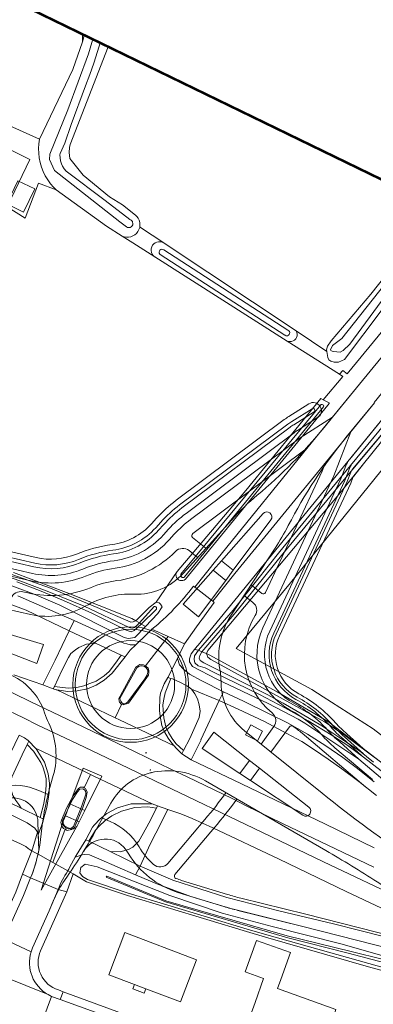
# Model space of a CAD drawing. Header units: metres. Extents: x 1805.4 to 1831.8, y 4163.9 to 4182.5.
# Tile 19 of 26: x 1822.755 to 1823.458, y 4170.731 to 4172.691. Entities that reach past the tile are written whole.
import ezdxf

# ---------------------------------------------------------------- set-up
doc = ezdxf.new("R2010")
doc.units = ezdxf.units.M
for name, color, linetype, lineweight in [('B-XX-GR-BEPLANTING_CULTUUR_BOSPLANTSOEN-GV', 253, 'Continuous', 0), ('B-XX-GR-GRAS-GV', 253, 'Continuous', 0), ('B-XX-OG-BEBOUWING-GV', 253, 'Continuous', 0), ('B-XX-OG-BEBOUWING_OVERBOUWING-GV', 253, 'Continuous', 0), ('B-XX-OG-TERREIN_CULTUURSCHEIDING-GV', 253, 'Continuous', 0), ('B-XX-OG-TERREIN_ERF-GV', 253, 'Continuous', 0), ('B-XX-OG-WATER-GV', 253, 'Continuous', 0), ('B-XX-OG-WATER_SLOOT-GV', 253, 'Continuous', 0), ('B-XX-VH-VERHARDING_ASFALT-GV', 253, 'Continuous', 0), ('B-XX-VH-VERHARDING_BEDRIJFSVLOERPLAAT-GV', 253, 'Continuous', 0), ('B-XX-VH-VERHARDING_BETONSTRAATSTEEN-GV', 253, 'Continuous', 0), ('B-XX-VH-VERHARDING_STRAATBAKSTEEN-GV', 253, 'Continuous', 0), ('B-XX-VH-VERHARDING_TEGEL-GV', 253, 'Continuous', 0), ('N-WE-GW-BERM-G', 7, 'Continuous', 5), ('N-WE-GW-WATERGANG_BODEM-G', 7, 'Continuous', 5), ('N-WE-GW-WATERGANG_INSTEEK_RECHTS-G', 7, 'Continuous', 5), ('N-WE-VH-KANTVERHARDING_FIETSPAD-G', 7, 'Continuous', 5), ('N-WE-VH-KANTVERHARDING_GOW-G', 7, 'Continuous', 5), ('X-XX-AL-TEKENBLAD-S', 7, 'Continuous', 25)]:
    doc.layers.add(name, color=color, linetype=linetype, lineweight=lineweight)

msp = doc.modelspace()

# ---------------------------------------------------------------- linework, layer by layer
at = {"layer": 'B-XX-GR-BEPLANTING_CULTUUR_BOSPLANTSOEN-GV', "flags": 128}
for points in [[(1822.8799, 4172.6615), (1822.8797, 4172.6467), (1822.8813, 4172.6512), (1822.8833, 4172.6599)], [(1823.4753, 4172.114), (1823.4008, 4172.0143), (1823.389, 4172.0094), (1823.3799, 4172.0089), (1823.3733, 4172.0114), (1823.3697, 4172.0138), (1823.3677, 4172.0183), (1823.3657, 4172.0305), (1823.3045, 4172.0713), (1823.3059, 4172.0682), (1823.3065, 4172.0649), (1823.3063, 4172.0616), (1823.3054, 4172.0584), (1823.3037, 4172.0555), (1823.3014, 4172.0531), (1823.2985, 4172.0513), (1823.2954, 4172.0502), (1823.292, 4172.0499), (1823.2887, 4172.0505), (1823.2867, 4172.0512), (1823.3908, 4171.985), (1823.3973, 4171.9928), (1823.4059, 4171.9859), (1823.6525, 4172.286)], [(1823.5268, 4171.9164), (1823.3863, 4171.7418), (1823.1291, 4171.4355), (1823.1264, 4171.4292), (1823.1315, 4171.4266), (1823.2667, 4171.3534), (1823.3691, 4171.2934), (1823.5561, 4171.1496)], [(1823.5246, 4171.228), (1823.4578, 4171.2792), (1823.3583, 4171.3433), (1823.3356, 4171.3579), (1823.1914, 4171.4358), (1823.1851, 4171.4392), (1823.2932, 4171.5697), (1823.3889, 4171.6883), (1823.5681, 4171.9105)]]:
    msp.add_lwpolyline(points, dxfattribs=at)
at = {"layer": 'B-XX-GR-GRAS-GV', "flags": 128}
for points in [[(1821.2181, 4173.4692), (1821.2098, 4173.4386), (1821.212, 4173.4196), (1821.2173, 4173.416), (1821.2214, 4173.4133), (1821.3914, 4173.2992), (1821.4284, 4173.2582), (1821.6705, 4173.0769), (1821.947, 4172.8864), (1822.4744, 4172.5969), (1822.728, 4172.4827), (1822.7944, 4172.4528), (1822.8605, 4172.5914), (1822.8797, 4172.6467), (1822.8799, 4172.6615)], [(1822.9308, 4172.6367), (1822.9308, 4172.6367), (1822.8549, 4172.4421), (1822.8538, 4172.4362), (1822.8531, 4172.4263), (1822.8547, 4172.4146), (1822.8811, 4172.3814), (1822.9337, 4172.3379), (1822.9589, 4172.3221), (1822.9854, 4172.3015), (1822.9879, 4172.2991), (1822.9905, 4172.2955), (1822.9924, 4172.2915), (1822.9936, 4172.2872), (1822.994, 4172.2827), (1822.9936, 4172.2783), (1822.9951, 4172.2773), (1823.0415, 4172.2464), (1823.0423, 4172.2459), (1823.3045, 4172.0713), (1823.3657, 4172.0305), (1823.3652, 4172.0338), (1823.3667, 4172.0409), (1823.374, 4172.0516), (1823.4528, 4172.1443), (1823.5668, 4172.2882)], [(1822.7427, 4171.5908), (1822.8476, 4171.5507), (1822.9776, 4171.4993), (1822.9856, 4171.4946), (1823.012, 4171.5212), (1823.0264, 4171.5314), (1823.0676, 4171.5923), (1823.2048, 4171.7538), (1823.3535, 4171.9369), (1823.3581, 4171.9343), (1823.3975, 4171.9807), (1823.3908, 4171.985), (1823.2867, 4172.0512), (1823.0237, 4172.2185), (1822.9799, 4172.2464), (1822.9583, 4172.2601), (1822.9272, 4172.2799), (1822.8273, 4172.3519), (1822.7925, 4172.3656), (1822.7656, 4172.2957), (1822.7301, 4172.318), (1822.7752, 4172.4126), (1822.7104, 4172.4444)]]:
    msp.add_lwpolyline(points, dxfattribs=at)
at = {"layer": 'B-XX-OG-BEBOUWING-GV', "flags": 128}
for points in [[(1823.1064, 4170.8199), (1822.9641, 4170.8739), (1822.9323, 4170.7901), (1822.9829, 4170.7709), (1823.0055, 4170.7623), (1823.0746, 4170.7361)], [(1823.2677, 4170.7629), (1823.274, 4170.7803), (1823.2934, 4170.8342), (1823.2258, 4170.8585), (1823.2031, 4170.7956), (1823.2395, 4170.7825), (1823.2229, 4170.7347), (1823.206, 4170.6877), (1823.3526, 4170.6351), (1823.3695, 4170.6821), (1823.3836, 4170.7212)]]:
    msp.add_lwpolyline(points, close=True, dxfattribs=at)
at = {"layer": 'B-XX-OG-BEBOUWING_OVERBOUWING-GV', "flags": 128}
for points in [[(1822.7289, 4172.3241), (1822.7625, 4172.3078), (1822.7849, 4172.3538), (1822.7514, 4172.3702)], [(1823.0055, 4170.7623), (1822.9829, 4170.7709), (1822.9796, 4170.7623), (1823.0022, 4170.7537)]]:
    msp.add_lwpolyline(points, close=True, dxfattribs=at)
at = {"layer": 'B-XX-OG-TERREIN_CULTUURSCHEIDING-GV', "flags": 128}
for points in [[(1822.7956, 4172.4062), (1822.7938, 4172.4154), (1822.7928, 4172.4247), (1822.7925, 4172.4341), (1822.7931, 4172.4435), (1822.7944, 4172.4528), (1822.728, 4172.4827), (1822.7104, 4172.4444), (1822.7752, 4172.4126), (1822.7301, 4172.318), (1822.7656, 4172.2957), (1822.7925, 4172.3656), (1822.8273, 4172.3519), (1822.8221, 4172.3571), (1822.816, 4172.3642), (1822.8105, 4172.3719), (1822.8057, 4172.3799), (1822.8016, 4172.3884), (1822.7982, 4172.3972)], [(1822.9951, 4172.2773), (1822.9936, 4172.2783), (1822.9934, 4172.2771), (1822.992, 4172.2728), (1822.9899, 4172.2689), (1822.9871, 4172.2654), (1822.9837, 4172.2625), (1822.9799, 4172.2602), (1822.9757, 4172.2586), (1822.9713, 4172.2578), (1822.9669, 4172.2578), (1822.9625, 4172.2586), (1822.9583, 4172.2601), (1822.9799, 4172.2464), (1823.0237, 4172.2185), (1823.0231, 4172.2189), (1823.0204, 4172.2213), (1823.0183, 4172.2243), (1823.0169, 4172.2276), (1823.0163, 4172.2312), (1823.0164, 4172.2348), (1823.0173, 4172.2383), (1823.019, 4172.2416), (1823.0213, 4172.2443), (1823.0242, 4172.2465), (1823.0275, 4172.248), (1823.0311, 4172.2488), (1823.0347, 4172.2488), (1823.0382, 4172.2479), (1823.0415, 4172.2464)], [(1824.114, 4171.6981), (1824.1055, 4171.7011), (1824.1009, 4171.7024), (1824.0378, 4171.7228), (1824.04, 4171.7297), (1824.0505, 4171.7628), (1824.0419, 4171.7654), (1823.5681, 4171.9105), (1823.3889, 4171.6883), (1823.2932, 4171.5697), (1823.1851, 4171.4392), (1823.1914, 4171.4358), (1823.3356, 4171.3579), (1823.3583, 4171.3433), (1823.4578, 4171.2792), (1823.5246, 4171.228), (1823.6578, 4171.1212), (1823.7307, 4171.0675), (1823.7316, 4171.0669), (1823.7385, 4171.0629), (1823.7995, 4171.0268), (1823.8945, 4170.9772), (1823.8958, 4170.9812), (1823.9583, 4171.1866)]]:
    msp.add_lwpolyline(points, close=True, dxfattribs=at)
at = {"layer": 'B-XX-OG-TERREIN_ERF-GV', "flags": 128}
for points in [[(1822.705, 4170.8645), (1822.7266, 4170.909), (1822.7471, 4170.9546), (1822.7603, 4170.9901), (1822.779, 4171.0369), (1822.7757, 4171.0388), (1822.7718, 4171.041), (1822.7668, 4171.0453), (1822.7565, 4171.0503), (1822.713, 4171.07), (1822.5425, 4171.1503), (1822.4907, 4171.1768), (1822.4417, 4171.2034), (1822.3866, 4171.2426), (1822.3267, 4171.2932), (1822.23, 4171.3711), (1822.188, 4171.4042), (1822.1239, 4171.4548), (1821.9816, 4171.5264), (1821.8971, 4171.5688), (1821.8935, 4171.5705), (1821.5751, 4171.7236), (1821.2396, 4171.8785)], [(1823.5103, 4170.7891), (1823.4485, 4170.806), (1823.2437, 4170.8648), (1823.2056, 4170.8763), (1822.9692, 4170.9476), (1822.8876, 4170.9751), (1822.8609, 4170.9907), (1822.8486, 4170.9554), (1822.7962, 4170.8378)], [(1822.8317, 4170.7598), (1822.8411, 4170.7562), (1822.995, 4170.6997), (1823.1476, 4170.645), (1823.1987, 4170.6266), (1823.2672, 4170.6021), (1823.3938, 4170.5554), (1823.6487, 4170.4615), (1823.6783, 4170.4506), (1823.7106, 4170.4391), (1824.0423, 4170.3214), (1824.1541, 4170.2801)]]:
    msp.add_lwpolyline(points, dxfattribs=at)
for points in [[(1822.9323, 4170.7901), (1822.9641, 4170.8739), (1823.1064, 4170.8199), (1823.0746, 4170.7361), (1823.0055, 4170.7623), (1822.9829, 4170.7709)], [(1823.2031, 4170.7956), (1823.2258, 4170.8585), (1823.2934, 4170.8342), (1823.274, 4170.7803), (1823.2677, 4170.7629), (1823.3836, 4170.7212), (1823.3695, 4170.6821), (1823.3526, 4170.6351), (1823.206, 4170.6877), (1823.2229, 4170.7347), (1823.2395, 4170.7825)]]:
    msp.add_lwpolyline(points, close=True, dxfattribs=at)
msp.add_lwpolyline([(1822.7962, 4170.8378, 0.444583), (1822.8317, 4170.7598)], format="xyb", dxfattribs=at)
at = {"layer": 'B-XX-OG-WATER-GV', "flags": 128}
for points in [[(1822.9001, 4172.6517), (1822.8983, 4172.645), (1822.8915, 4172.6225), (1822.8507, 4172.511), (1822.8149, 4172.4228), (1822.814, 4172.4124), (1822.8238, 4172.3905), (1822.9539, 4172.2885), (1822.9669, 4172.2784), (1822.9692, 4172.2773), (1822.9717, 4172.2769), (1822.9742, 4172.2774), (1822.9765, 4172.2785), (1822.9783, 4172.2804), (1822.9795, 4172.2827), (1822.9798, 4172.2852), (1822.9794, 4172.2877), (1822.9788, 4172.2892), (1822.9781, 4172.2902), (1822.9762, 4172.2919), (1822.9739, 4172.293), (1822.9245, 4172.3308), (1822.847, 4172.3893), (1822.8432, 4172.3938), (1822.8401, 4172.3988), (1822.8377, 4172.4041), (1822.8359, 4172.4097), (1822.835, 4172.4156), (1822.8348, 4172.4215), (1822.8351, 4172.4245), (1822.8444, 4172.4448), (1822.8573, 4172.4818), (1822.8855, 4172.5591), (1822.8943, 4172.5816), (1822.9024, 4172.6043), (1822.9097, 4172.6273), (1822.9146, 4172.6446)], [(1823.5995, 4172.3117), (1823.5058, 4172.1959), (1823.3957, 4172.0561), (1823.377, 4172.0422), (1823.3727, 4172.0338), (1823.3732, 4172.0323), (1823.3759, 4172.0308), (1823.3787, 4172.0303), (1823.3918, 4172.0292), (1823.3981, 4172.032), (1823.4114, 4172.0449), (1823.4829, 4172.1423), (1823.4986, 4172.1636), (1823.5523, 4172.2283), (1823.6152, 4172.3041)]]:
    msp.add_lwpolyline(points, dxfattribs=at)
for points in [[(1823.0416, 4172.2325), (1823.0397, 4172.2335), (1823.0376, 4172.2338), (1823.0355, 4172.2334), (1823.0337, 4172.2321), (1823.0325, 4172.2304), (1823.032, 4172.2283), (1823.0323, 4172.2261), (1823.0333, 4172.2242), (1823.0341, 4172.2234), (1823.2823, 4172.0631), (1823.283, 4172.0626), (1823.285, 4172.0617), (1823.2871, 4172.0617), (1823.2891, 4172.0625), (1823.2907, 4172.0639), (1823.2916, 4172.0658), (1823.2918, 4172.0679), (1823.2912, 4172.07), (1823.2899, 4172.0717), (1823.2881, 4172.0728)], [(1823.2362, 4171.7703), (1823.3591, 4171.9199), (1823.3594, 4171.9215), (1823.359, 4171.9232), (1823.3579, 4171.9244), (1823.3563, 4171.925), (1823.3546, 4171.9248), (1823.3533, 4171.924), (1823.0755, 4171.5871), (1823.075, 4171.5852), (1823.0753, 4171.5833), (1823.0763, 4171.5818), (1823.0779, 4171.5807), (1823.0798, 4171.5804), (1823.0816, 4171.5809), (1823.0828, 4171.5818)], [(1823.3964, 4171.7719), (1823.5203, 4171.9189), (1823.5214, 4171.9206), (1823.5217, 4171.9226), (1823.5211, 4171.9245), (1823.5199, 4171.926), (1823.5181, 4171.9269), (1823.5162, 4171.927), (1823.5143, 4171.9264), (1823.5129, 4171.925), (1823.3907, 4171.7767), (1823.2724, 4171.6325), (1823.1791, 4171.5159), (1823.1361, 4171.4658), (1823.1101, 4171.4358), (1823.1173, 4171.4329), (1823.1812, 4171.5078), (1823.1849, 4171.5113), (1823.2782, 4171.6278)], [(1823.0266, 4171.5175), (1823.0271, 4171.5191), (1823.0267, 4171.5208), (1823.0257, 4171.5221), (1823.0241, 4171.5228), (1823.0221, 4171.5226), (1822.9928, 4171.4902), (1822.9965, 4171.488)]]:
    msp.add_lwpolyline(points, close=True, dxfattribs=at)
at = {"layer": 'B-XX-OG-WATER_SLOOT-GV', "flags": 128}
for points in [[(1822.8833, 4172.6599), (1822.8813, 4172.6512), (1822.8797, 4172.6467), (1822.8605, 4172.5914), (1822.7944, 4172.4528), (1822.7931, 4172.4435), (1822.7925, 4172.4341), (1822.7928, 4172.4247), (1822.7938, 4172.4154), (1822.7956, 4172.4062), (1822.7982, 4172.3972), (1822.8016, 4172.3884), (1822.8057, 4172.3799), (1822.8105, 4172.3719), (1822.816, 4172.3642), (1822.8221, 4172.3571), (1822.8273, 4172.3519), (1822.9272, 4172.2799), (1822.9583, 4172.2601), (1822.9625, 4172.2586), (1822.9669, 4172.2578), (1822.9713, 4172.2578), (1822.9757, 4172.2586), (1822.9799, 4172.2602), (1822.9837, 4172.2625), (1822.9871, 4172.2654), (1822.9899, 4172.2689), (1822.992, 4172.2728), (1822.9934, 4172.2771), (1822.9936, 4172.2783), (1822.994, 4172.2827), (1822.9936, 4172.2872), (1822.9924, 4172.2915), (1822.9905, 4172.2955), (1822.9879, 4172.2991), (1822.9854, 4172.3015), (1822.9589, 4172.3221), (1822.9337, 4172.3379), (1822.8811, 4172.3814), (1822.8547, 4172.4146), (1822.8531, 4172.4263), (1822.8538, 4172.4362), (1822.8549, 4172.4421), (1822.9308, 4172.6367), (1822.9308, 4172.6367)], [(1822.9146, 4172.6446), (1822.9097, 4172.6273), (1822.9024, 4172.6043), (1822.8943, 4172.5816), (1822.8855, 4172.5591), (1822.8573, 4172.4818), (1822.8444, 4172.4448), (1822.8351, 4172.4245), (1822.8348, 4172.4215), (1822.835, 4172.4156), (1822.8359, 4172.4097), (1822.8377, 4172.4041), (1822.8401, 4172.3988), (1822.8432, 4172.3938), (1822.847, 4172.3893), (1822.9245, 4172.3308), (1822.9739, 4172.293), (1822.9762, 4172.2919), (1822.9781, 4172.2902), (1822.9788, 4172.2892), (1822.9794, 4172.2877), (1822.9798, 4172.2852), (1822.9795, 4172.2827), (1822.9783, 4172.2804), (1822.9765, 4172.2785), (1822.9742, 4172.2774), (1822.9717, 4172.2769), (1822.9692, 4172.2773), (1822.9669, 4172.2784), (1822.9539, 4172.2885), (1822.8238, 4172.3905), (1822.814, 4172.4124), (1822.8149, 4172.4228), (1822.8507, 4172.511), (1822.8915, 4172.6225), (1822.8983, 4172.645), (1822.9001, 4172.6517)], [(1823.5908, 4172.316), (1823.5668, 4172.2882), (1823.4528, 4172.1443), (1823.374, 4172.0516), (1823.3667, 4172.0409), (1823.3652, 4172.0338), (1823.3657, 4172.0305), (1823.3677, 4172.0183), (1823.3697, 4172.0138), (1823.3733, 4172.0114), (1823.3799, 4172.0089), (1823.389, 4172.0094), (1823.4008, 4172.0143), (1823.4753, 4172.114), (1823.6301, 4172.2968)], [(1823.6152, 4172.3041), (1823.5523, 4172.2283), (1823.4986, 4172.1636), (1823.4829, 4172.1423), (1823.4114, 4172.0449), (1823.3981, 4172.032), (1823.3918, 4172.0292), (1823.3787, 4172.0303), (1823.3759, 4172.0308), (1823.3732, 4172.0323), (1823.3727, 4172.0338), (1823.377, 4172.0422), (1823.3957, 4172.0561), (1823.5058, 4172.1959), (1823.5995, 4172.3117)], [(1823.5094, 4171.9369), (1823.1096, 4171.4462), (1823.108, 4171.4442), (1823.1023, 4171.4372), (1823.1101, 4171.4358), (1823.1361, 4171.4658), (1823.1791, 4171.5159), (1823.2724, 4171.6325), (1823.3907, 4171.7767), (1823.5129, 4171.925)], [(1823.5203, 4171.9189), (1823.3964, 4171.7719), (1823.2782, 4171.6278), (1823.1849, 4171.5113), (1823.1812, 4171.5078), (1823.1173, 4171.4329), (1823.1264, 4171.4292), (1823.1291, 4171.4355), (1823.3863, 4171.7418), (1823.5268, 4171.9164)], [(1822.7171, 4171.5872), (1822.7552, 4171.574), (1822.8097, 4171.5537), (1822.8831, 4171.5234), (1822.9727, 4171.4809), (1822.9794, 4171.4795), (1822.9833, 4171.4813), (1822.9884, 4171.486), (1822.9928, 4171.4902), (1822.9856, 4171.4946), (1822.9853, 4171.4943), (1822.9802, 4171.4922), (1822.9755, 4171.4919), (1822.9091, 4171.521), (1822.8159, 4171.5595), (1822.7088, 4171.5972)], [(1822.705, 4171.5763), (1822.7837, 4171.5475), (1822.8343, 4171.5257), (1822.9628, 4171.4611), (1822.9703, 4171.4591), (1822.9838, 4171.461), (1823.0048, 4171.4831), (1822.9965, 4171.488), (1822.9824, 4171.4748), (1822.9762, 4171.4724), (1822.9666, 4171.4757), (1822.8984, 4171.5096), (1822.8419, 4171.5349), (1822.7972, 4171.5534), (1822.7493, 4171.5719)], [(1822.7493, 4171.5719), (1822.7972, 4171.5534), (1822.8419, 4171.5349), (1822.8984, 4171.5096), (1822.9666, 4171.4757), (1822.9762, 4171.4724), (1822.9824, 4171.4748), (1822.9965, 4171.488), (1822.9928, 4171.4902), (1822.9884, 4171.486), (1822.9833, 4171.4813), (1822.9794, 4171.4795), (1822.9727, 4171.4809), (1822.8831, 4171.5234), (1822.8097, 4171.5537), (1822.7552, 4171.574), (1822.7171, 4171.5872)], [(1823.4737, 4171.1956), (1823.4387, 4171.2232), (1823.405, 4171.2475), (1823.3741, 4171.2673), (1823.3286, 4171.2956), (1823.2821, 4171.3214), (1823.2316, 4171.3479), (1823.1402, 4171.3921), (1823.1236, 4171.4007), (1823.1094, 4171.4047), (1823.1033, 4171.4106), (1823.1016, 4171.4176), (1823.1025, 4171.4244), (1823.1101, 4171.4358), (1823.1023, 4171.4372), (1823.0957, 4171.4285), (1823.0924, 4171.4185), (1823.0922, 4171.4127), (1823.0982, 4171.4035), (1823.1468, 4171.3786), (1823.2489, 4171.3301), (1823.3087, 4171.2986), (1823.3215, 4171.2908), (1823.4291, 4171.219), (1823.6007, 4171.0738)], [(1823.4584, 4171.2134), (1823.4302, 4171.2357), (1823.3936, 4171.2605), (1823.3534, 4171.2865), (1823.3164, 4171.3087), (1823.2786, 4171.3305), (1823.2468, 4171.3479), (1823.1209, 4171.4111), (1823.1137, 4171.4154), (1823.1115, 4171.4199), (1823.1128, 4171.4255), (1823.1173, 4171.4329), (1823.1101, 4171.4358), (1823.1025, 4171.4244), (1823.1016, 4171.4176), (1823.1033, 4171.4106), (1823.1094, 4171.4047), (1823.1236, 4171.4007), (1823.1402, 4171.3921), (1823.2316, 4171.3479), (1823.2821, 4171.3214), (1823.3286, 4171.2956), (1823.3741, 4171.2673), (1823.405, 4171.2475), (1823.4387, 4171.2232), (1823.4737, 4171.1956)], [(1823.4747, 4171.2116), (1823.3997, 4171.2673), (1823.3611, 4171.2936), (1823.135, 4171.4176), (1823.1287, 4171.4218), (1823.1264, 4171.4292), (1823.1173, 4171.4329), (1823.1128, 4171.4255), (1823.1115, 4171.4199), (1823.1137, 4171.4154), (1823.1209, 4171.4111), (1823.2468, 4171.3479), (1823.2786, 4171.3305), (1823.3164, 4171.3087), (1823.3534, 4171.2865), (1823.3936, 4171.2605), (1823.4302, 4171.2357), (1823.4584, 4171.2134)], [(1823.565, 4170.8024), (1823.3959, 4170.8507), (1823.2567, 4170.8859), (1823.1575, 4170.9125), (1823.0533, 4170.948), (1822.9089, 4171.0045), (1822.8851, 4171.0103), (1822.8762, 4171.0034), (1822.8741, 4170.9928), (1822.8796, 4170.9856), (1822.8897, 4170.9797), (1822.9708, 4170.9523), (1823.207, 4170.8811), (1823.2463, 4170.8693), (1823.508, 4170.7959)], [(1823.4809, 4170.8141), (1823.4079, 4170.833), (1823.2881, 4170.8638), (1823.0447, 4170.9354), (1822.927, 4170.9845), (1822.9278, 4170.9863), (1823.0454, 4170.9373), (1823.2868, 4170.8672), (1823.414, 4170.8365), (1823.4783, 4170.8203)], [(1823.4783, 4170.8203), (1823.414, 4170.8365), (1823.2868, 4170.8672), (1823.0454, 4170.9373), (1822.9278, 4170.9863), (1822.927, 4170.9845), (1823.0447, 4170.9354), (1823.2881, 4170.8638), (1823.4079, 4170.833), (1823.4809, 4170.8141)]]:
    msp.add_lwpolyline(points, dxfattribs=at)
for points in [[(1823.0423, 4172.2459), (1823.0415, 4172.2464), (1823.0382, 4172.2479), (1823.0347, 4172.2488), (1823.0311, 4172.2488), (1823.0275, 4172.248), (1823.0242, 4172.2465), (1823.0213, 4172.2443), (1823.019, 4172.2416), (1823.0173, 4172.2383), (1823.0164, 4172.2348), (1823.0163, 4172.2312), (1823.0169, 4172.2276), (1823.0183, 4172.2243), (1823.0204, 4172.2213), (1823.0231, 4172.2189), (1823.0237, 4172.2185), (1823.2867, 4172.0512), (1823.2887, 4172.0505), (1823.292, 4172.0499), (1823.2954, 4172.0502), (1823.2985, 4172.0513), (1823.3014, 4172.0531), (1823.3037, 4172.0555), (1823.3054, 4172.0584), (1823.3063, 4172.0616), (1823.3065, 4172.0649), (1823.3059, 4172.0682), (1823.3045, 4172.0713)], [(1823.032, 4172.2283), (1823.0325, 4172.2304), (1823.0337, 4172.2321), (1823.0355, 4172.2334), (1823.0376, 4172.2338), (1823.0397, 4172.2335), (1823.0416, 4172.2325), (1823.2881, 4172.0728), (1823.2899, 4172.0717), (1823.2912, 4172.07), (1823.2918, 4172.0679), (1823.2916, 4172.0658), (1823.2907, 4172.0639), (1823.2891, 4172.0625), (1823.2871, 4172.0617), (1823.285, 4172.0617), (1823.283, 4172.0626), (1823.2823, 4172.0631), (1823.0341, 4172.2234), (1823.0333, 4172.2242), (1823.0323, 4172.2261)], [(1823.3699, 4171.927), (1823.3699, 4171.9279), (1823.3581, 4171.9343), (1823.3535, 4171.9369), (1823.2048, 4171.7538), (1823.0676, 4171.5923), (1823.0662, 4171.5894), (1823.0655, 4171.5865), (1823.0657, 4171.5835), (1823.0667, 4171.5806), (1823.0684, 4171.5781), (1823.0706, 4171.5761), (1823.0734, 4171.5748), (1823.0763, 4171.5743), (1823.0793, 4171.5745), (1823.0818, 4171.5754), (1823.0843, 4171.577), (1823.3677, 4171.9237)], [(1823.359, 4171.9232), (1823.3594, 4171.9215), (1823.3591, 4171.9199), (1823.2362, 4171.7703), (1823.0828, 4171.5818), (1823.0816, 4171.5809), (1823.0798, 4171.5804), (1823.0779, 4171.5807), (1823.0763, 4171.5818), (1823.0753, 4171.5833), (1823.075, 4171.5852), (1823.0755, 4171.5871), (1823.3533, 4171.924), (1823.3546, 4171.9248), (1823.3563, 4171.925), (1823.3579, 4171.9244)], [(1823.0221, 4171.5226), (1823.0241, 4171.5228), (1823.0257, 4171.5221), (1823.0267, 4171.5208), (1823.0271, 4171.5191), (1823.0266, 4171.5175), (1822.9965, 4171.488), (1823.0048, 4171.4831), (1823.0297, 4171.5091), (1823.038, 4171.5221), (1823.0351, 4171.5272), (1823.0322, 4171.53), (1823.0264, 4171.5314), (1823.012, 4171.5212), (1822.9856, 4171.4946), (1822.9928, 4171.4902)]]:
    msp.add_lwpolyline(points, close=True, dxfattribs=at)
at = {"layer": 'B-XX-VH-VERHARDING_ASFALT-GV', "flags": 128}
for points in [[(1823.6819, 4172.2717), (1823.4306, 4171.9651), (1823.3373, 4171.8513), (1823.1465, 4171.6167), (1823.1033, 4171.5615), (1823.1391, 4171.5333), (1823.1824, 4171.5883), (1823.4603, 4171.9282), (1823.4597, 4171.929), (1823.5672, 4172.061), (1823.5682, 4172.0601), (1823.7247, 4172.2508)], [(1823.1416, 4171.5306), (1823.1391, 4171.5333), (1823.1033, 4171.5615), (1823.1002, 4171.5634)], [(1822.7339, 4171.5281), (1822.7674, 4171.5154), (1822.8532, 4171.4743), (1822.8631, 4171.4949), (1822.8375, 4171.5064), (1822.7512, 4171.5441)], [(1823.0178, 4171.4775), (1823.0503, 4171.463), (1823.0827, 4171.4485), (1823.1064, 4171.4821), (1823.1416, 4171.5306)], [(1823.4596, 4171.0426), (1823.3629, 4171.0895), (1823.1959, 4171.17), (1823.0956, 4171.2179), (1823.0773, 4171.23), (1823.0657, 4171.2408), (1823.0617, 4171.2454), (1822.9534, 4171.2974), (1822.9446, 4171.3016), (1822.8289, 4171.3569), (1822.827, 4171.3571), (1822.8215, 4171.3591), (1822.8005, 4171.3668), (1822.7433, 4171.387)], [(1823.4591, 4171.0042), (1823.2771, 4171.0909), (1823.2049, 4171.1259), (1823.1773, 4171.141), (1823.0878, 4171.1841), (1823.0566, 4171.1988), (1822.9829, 4171.2345), (1822.9184, 4171.2653), (1822.8647, 4171.2912), (1822.8062, 4171.3191), (1822.7772, 4171.3333), (1822.7098, 4171.3654)], [(1822.7098, 4171.3654), (1822.7772, 4171.3333), (1822.8062, 4171.3191), (1822.8647, 4171.2912), (1822.9184, 4171.2653), (1822.9829, 4171.2345), (1823.0566, 4171.1988), (1823.0878, 4171.1841), (1823.1773, 4171.141), (1823.2049, 4171.1259), (1823.2771, 4171.0909), (1823.4591, 4171.0042)], [(1822.6727, 4171.3441), (1822.7621, 4171.3015), (1822.791, 4171.287), (1822.856, 4171.2563), (1822.9713, 4171.2011), (1823.0412, 4171.1675), (1823.0732, 4171.1518), (1823.1865, 4171.098), (1823.3589, 4171.0147), (1823.5239, 4170.9362)], [(1823.5239, 4170.9362), (1823.3589, 4171.0147), (1823.1865, 4171.098), (1823.0732, 4171.1518), (1823.0412, 4171.1675), (1822.9713, 4171.2011), (1822.856, 4171.2563), (1822.791, 4171.287), (1822.7621, 4171.3015), (1822.6727, 4171.3441)], [(1823.4598, 4171.1738), (1823.424, 4171.2028), (1823.3972, 4171.2226), (1823.3638, 4171.2454), (1823.3268, 4171.2685), (1823.2874, 4171.2917), (1823.252, 4171.3089), (1823.1998, 4171.3342), (1823.1603, 4171.3534), (1823.1516, 4171.3357), (1823.1895, 4171.3189), (1823.2414, 4171.294), (1823.2858, 4171.2701), (1823.3158, 4171.254), (1823.3393, 4171.2389), (1823.3682, 4171.2193), (1823.3955, 4171.2001), (1823.429, 4171.1745), (1823.4644, 4171.1467)], [(1822.7537, 4171.2668), (1822.7645, 4171.2615), (1822.7714, 4171.2561), (1822.7727, 4171.2549), (1822.7862, 4171.2413), (1822.8851, 4171.1936), (1822.8956, 4171.1886), (1822.9008, 4171.1861), (1823.0185, 4171.1301), (1823.0285, 4171.1259), (1823.0494, 4171.1186), (1823.0749, 4171.1101), (1823.0979, 4171.1013), (1823.1387, 4171.0825), (1823.2708, 4171.0198), (1823.4042, 4170.9558), (1823.5204, 4170.9004)], [(1823.4758, 4170.8666), (1823.4309, 4170.8781), (1823.3791, 4170.8912), (1823.2704, 4170.9176), (1823.1668, 4170.9435), (1823.0593, 4170.9781), (1822.9941, 4171.0059), (1822.9853, 4170.9891), (1823.0272, 4170.9711), (1823.0952, 4170.9461), (1823.1323, 4170.9348), (1823.1744, 4170.9216), (1823.3181, 4170.8863), (1823.5313, 4170.8319)], [(1823.5935, 4170.4668), (1823.194, 4170.6111), (1823.143, 4170.6295), (1822.8351, 4170.7407), (1822.8179, 4170.747), (1822.8011, 4170.7002), (1823.7433, 4170.3596), (1823.828, 4170.329), (1824.1256, 4170.2214)]]:
    msp.add_lwpolyline(points, dxfattribs=at)
msp.add_lwpolyline([(1823.1002, 4171.5634, -0.061171), (1823.0178, 4171.4775)], format="xyb", dxfattribs=at)
for points in [[(1822.9053, 4171.4497), (1822.8532, 4171.4743), (1822.8392, 4171.4453), (1822.8254, 4171.4161), (1822.8005, 4171.3668), (1822.8215, 4171.3591), (1822.8238, 4171.3639), (1822.8388, 4171.3956), (1822.8518, 4171.4211), (1822.8568, 4171.4291), (1822.866, 4171.4367), (1822.8722, 4171.4412), (1822.8876, 4171.4478)], [(1822.9856, 4171.4021), (1822.9938, 4171.4073), (1823.0009, 4171.4069), (1823.0049, 4171.4045), (1823.0503, 4171.463), (1823.0178, 4171.4775), (1823.0023, 4171.4623), (1822.9907, 4171.451), (1822.9857, 4171.4463), (1822.9743, 4171.4357), (1822.9642, 4171.4227), (1822.9388, 4171.3899), (1822.9225, 4171.3765), (1822.9066, 4171.3666), (1822.8895, 4171.3593), (1822.8694, 4171.3551), (1822.8504, 4171.3538), (1822.8289, 4171.3569), (1822.9446, 4171.3016), (1822.9572, 4171.328), (1822.9532, 4171.3324), (1822.9523, 4171.3346), (1822.9521, 4171.3396), (1822.9547, 4171.3446)], [(1823.0491, 4171.3814), (1823.0687, 4171.4195), (1823.072, 4171.4264), (1823.0827, 4171.4485), (1823.0503, 4171.463), (1823.0049, 4171.4045), (1823.0063, 4171.4037), (1823.01, 4171.4002), (1823.0119, 4171.3955), (1823.0118, 4171.3913), (1823.0107, 4171.3864), (1822.9712, 4171.3308), (1822.9605, 4171.327), (1822.9572, 4171.328), (1822.9446, 4171.3016), (1822.9534, 4171.2974), (1823.0617, 4171.2454), (1823.0571, 4171.2506), (1823.0501, 4171.261), (1823.0427, 4171.2738), (1823.0376, 4171.2864), (1823.0338, 4171.3046), (1823.0325, 4171.3156), (1823.0335, 4171.3421), (1823.0351, 4171.3504), (1823.0424, 4171.3691)], [(1822.7697, 4171.2485), (1822.7727, 4171.2549), (1822.7714, 4171.2561), (1822.7645, 4171.2615), (1822.7537, 4171.2668), (1822.7365, 4171.2309), (1822.7282, 4171.2142), (1822.6969, 4171.1508), (1822.7577, 4171.1217), (1822.753, 4171.1288), (1822.7473, 4171.1367), (1822.7413, 4171.1469), (1822.7376, 4171.158), (1822.7363, 4171.1701), (1822.7393, 4171.1835), (1822.76, 4171.2276)], [(1822.8716, 4171.1607), (1822.8756, 4171.1634), (1822.8816, 4171.1631), (1822.8828, 4171.1623), (1822.8956, 4171.1886), (1822.8851, 4171.1936), (1822.7862, 4171.2413), (1822.7878, 4171.2397), (1822.8038, 4171.213), (1822.8111, 4171.1899), (1822.8139, 4171.1711), (1822.8133, 4171.1525), (1822.8085, 4171.1227), (1822.8023, 4171.0999), (1822.8012, 4171.0959), (1822.7918, 4171.0687), (1822.7927, 4171.0388), (1822.7912, 4171.0301), (1822.8207, 4171.0135), (1822.8449, 4171.0797), (1822.8421, 4171.0812), (1822.8384, 4171.0856), (1822.8368, 4171.0932), (1822.8378, 4171.0974), (1822.8483, 4171.1227), (1822.8613, 4171.1464)], [(1823.0185, 4171.1301), (1822.9008, 4171.1861), (1822.8956, 4171.1886), (1822.8828, 4171.1623), (1822.8855, 4171.1605), (1822.8879, 4171.1569), (1822.8891, 4171.1532), (1822.887, 4171.1429), (1822.8803, 4171.1227), (1822.8637, 4171.0832), (1822.8581, 4171.0789), (1822.8494, 4171.0771), (1822.8449, 4171.0797), (1822.8207, 4171.0135), (1822.8505, 4170.9967), (1822.8524, 4171.0001), (1822.8547, 4171.0047), (1822.8653, 4171.0243), (1822.867, 4171.0274), (1822.8774, 4171.0444), (1822.8861, 4171.0586), (1822.8993, 4171.0835), (1822.9029, 4171.0878), (1822.9145, 4171.1001), (1822.9283, 4171.1108), (1822.949, 4171.1224), (1822.9763, 4171.1301)], [(1822.7808, 4171.0428), (1822.779, 4171.0369), (1822.7852, 4171.0335), (1822.7912, 4171.0301), (1822.7927, 4171.0388), (1822.7918, 4171.0687), (1822.7903, 4171.0735)]]:
    msp.add_lwpolyline(points, close=True, dxfattribs=at)
at = {"layer": 'B-XX-VH-VERHARDING_BEDRIJFSVLOERPLAAT-GV', "flags": 128}
for points in [[(1823.0049, 4171.4045), (1823.0009, 4171.4069), (1822.9938, 4171.4073), (1822.9856, 4171.4021), (1822.9547, 4171.3446), (1822.9521, 4171.3396), (1822.9523, 4171.3346), (1822.9532, 4171.3324), (1822.9572, 4171.328), (1822.9605, 4171.327), (1822.9712, 4171.3308), (1823.0107, 4171.3864), (1823.0118, 4171.3913), (1823.0119, 4171.3955), (1823.01, 4171.4002), (1823.0063, 4171.4037)], [(1822.9695, 4171.3332), (1822.9656, 4171.3301), (1822.9631, 4171.3291), (1822.9613, 4171.3295), (1822.9579, 4171.3315), (1822.9556, 4171.3344), (1822.9545, 4171.3374), (1822.9541, 4171.3401), (1822.9879, 4171.4009), (1822.9918, 4171.4036), (1822.9952, 4171.4048), (1822.9993, 4171.4048), (1823.0029, 4171.4032), (1823.0066, 4171.4008), (1823.0094, 4171.3959), (1823.0097, 4171.392), (1823.0085, 4171.3871), (1823.0035, 4171.3791)], [(1822.8828, 4171.1623), (1822.8816, 4171.1631), (1822.8756, 4171.1634), (1822.8716, 4171.1607), (1822.8613, 4171.1464), (1822.8483, 4171.1227), (1822.8378, 4171.0974), (1822.8368, 4171.0932), (1822.8384, 4171.0856), (1822.8421, 4171.0812), (1822.8449, 4171.0797), (1822.8494, 4171.0771), (1822.8581, 4171.0789), (1822.8637, 4171.0832), (1822.8803, 4171.1227), (1822.887, 4171.1429), (1822.8891, 4171.1532), (1822.8879, 4171.1569), (1822.8855, 4171.1605)], [(1822.8746, 4171.1593), (1822.8789, 4171.1602), (1822.8819, 4171.1594), (1822.8845, 4171.1573), (1822.8857, 4171.1554), (1822.8863, 4171.1524), (1822.8861, 4171.1494), (1822.8783, 4171.1265), (1822.8621, 4171.0849), (1822.8563, 4171.0811), (1822.8515, 4171.0803), (1822.8475, 4171.0818), (1822.8439, 4171.0848), (1822.8416, 4171.0874), (1822.8405, 4171.0894), (1822.8398, 4171.0929), (1822.8399, 4171.0961), (1822.8599, 4171.1387), (1822.87, 4171.1542)]]:
    msp.add_lwpolyline(points, close=True, dxfattribs=at)
at = {"layer": 'B-XX-VH-VERHARDING_BETONSTRAATSTEEN-GV', "flags": 128}
for points in [[(1822.9695, 4171.3332), (1823.0035, 4171.3791), (1823.0085, 4171.3871), (1823.0097, 4171.392), (1823.0094, 4171.3959), (1823.0066, 4171.4008), (1823.0029, 4171.4032), (1822.9993, 4171.4048), (1822.9952, 4171.4048), (1822.9918, 4171.4036), (1822.9879, 4171.4009), (1822.9541, 4171.3401), (1822.9545, 4171.3374), (1822.9556, 4171.3344), (1822.9579, 4171.3315), (1822.9613, 4171.3295), (1822.9631, 4171.3291), (1822.9656, 4171.3301)], [(1822.8746, 4171.1593), (1822.87, 4171.1542), (1822.8599, 4171.1387), (1822.8399, 4171.0961), (1822.8398, 4171.0929), (1822.8405, 4171.0894), (1822.8416, 4171.0874), (1822.8439, 4171.0848), (1822.8475, 4171.0818), (1822.8515, 4171.0803), (1822.8563, 4171.0811), (1822.8621, 4171.0849), (1822.8783, 4171.1265), (1822.8861, 4171.1494), (1822.8863, 4171.1524), (1822.8857, 4171.1554), (1822.8845, 4171.1573), (1822.8819, 4171.1594), (1822.8789, 4171.1602)], [(1822.8137, 4170.9174), (1822.8312, 4170.9598), (1822.7765, 4170.9827), (1822.7623, 4170.9475), (1822.7419, 4170.902), (1822.7262, 4170.8695), (1822.7224, 4170.8618), (1822.7774, 4170.8355), (1822.7805, 4170.8439)]]:
    msp.add_lwpolyline(points, close=True, dxfattribs=at)
for points in [[(1822.7912, 4171.0301, -0.039084), (1822.7765, 4170.9827)], [(1822.8312, 4170.9598, -0.058758), (1822.8505, 4170.9967)], [(1822.8111, 4170.7505, -0.349102), (1822.7774, 4170.8355)]]:
    msp.add_lwpolyline(points, format="xyb", dxfattribs=at)
for points in [[(1822.8505, 4170.9967), (1822.8207, 4171.0135), (1822.7912, 4171.0301)], [(1822.7765, 4170.9827), (1822.8312, 4170.9598)], [(1822.7774, 4170.8355), (1822.7224, 4170.8618), (1822.7199, 4170.8566)], [(1822.7882, 4170.7049), (1822.8011, 4170.7002), (1822.8179, 4170.747), (1822.8111, 4170.7505), (1822.6332, 4170.8222)], [(1822.6332, 4170.8222), (1822.8111, 4170.7505)]]:
    msp.add_lwpolyline(points, dxfattribs=at)
at = {"layer": 'B-XX-VH-VERHARDING_STRAATBAKSTEEN-GV', "flags": 128}
for points in [[(1822.9642, 4171.4227), (1822.9565, 4171.4262), (1822.9454, 4171.4103), (1822.933, 4171.3938), (1822.9228, 4171.3849), (1822.9067, 4171.3746), (1822.8945, 4171.3695), (1822.8821, 4171.3652), (1822.8685, 4171.362), (1822.851, 4171.3601), (1822.8238, 4171.3639), (1822.8215, 4171.3591), (1822.827, 4171.3571), (1822.8289, 4171.3569), (1822.8504, 4171.3538), (1822.8694, 4171.3551), (1822.8895, 4171.3593), (1822.9066, 4171.3666), (1822.9225, 4171.3765), (1822.9388, 4171.3899)], [(1823.0553, 4171.3799), (1823.0491, 4171.3814), (1823.0424, 4171.3691), (1823.0351, 4171.3504), (1823.0335, 4171.3421), (1823.0325, 4171.3156), (1823.0338, 4171.3046), (1823.0376, 4171.2864), (1823.0427, 4171.2738), (1823.0501, 4171.261), (1823.0571, 4171.2506), (1823.0617, 4171.2454), (1823.0657, 4171.2408), (1823.0773, 4171.23), (1823.0807, 4171.2365), (1823.0656, 4171.2502), (1823.0579, 4171.2602), (1823.0506, 4171.272), (1823.0456, 4171.2834), (1823.0413, 4171.3011), (1823.0401, 4171.3163), (1823.0397, 4171.3275), (1823.0413, 4171.3382), (1823.0439, 4171.3512)], [(1822.7862, 4171.2413), (1822.7727, 4171.2549), (1822.7697, 4171.2485), (1822.7822, 4171.2349), (1822.7911, 4171.2219), (1822.7968, 4171.2127), (1822.8006, 4171.2036), (1822.8047, 4171.1909), (1822.8073, 4171.1797), (1822.8072, 4171.1667), (1822.8062, 4171.1514), (1822.8029, 4171.1309), (1822.7958, 4171.1031), (1822.8023, 4171.0999), (1822.8085, 4171.1227), (1822.8133, 4171.1525), (1822.8139, 4171.1711), (1822.8111, 4171.1899), (1822.8038, 4171.213), (1822.7878, 4171.2397)], [(1823.0266, 4171.1219), (1823.0285, 4171.1259), (1823.0185, 4171.1301), (1822.9763, 4171.1301), (1822.949, 4171.1224), (1822.9283, 4171.1108), (1822.9145, 4171.1001), (1822.9029, 4171.0878), (1822.8993, 4171.0835), (1822.8861, 4171.0586), (1822.8921, 4171.0559), (1822.9057, 4171.0775), (1822.9127, 4171.0857), (1822.925, 4171.0969), (1822.9379, 4171.1064), (1822.9572, 4171.1158), (1822.9836, 4171.1231), (1823.0095, 4171.1245)]]:
    msp.add_lwpolyline(points, close=True, dxfattribs=at)
at = {"layer": 'B-XX-VH-VERHARDING_TEGEL-GV', "flags": 128}
for points in [[(1822.8631, 4171.4949), (1822.8532, 4171.4743), (1822.9053, 4171.4497), (1822.9565, 4171.4262), (1822.9642, 4171.4227), (1822.9743, 4171.4357), (1822.9857, 4171.4463), (1822.976, 4171.4465), (1822.9743, 4171.4465), (1822.968, 4171.4486), (1822.9619, 4171.4501)], [(1823.0687, 4171.4195), (1823.0491, 4171.3814), (1823.0553, 4171.3799), (1823.0589, 4171.3791), (1823.073, 4171.3725), (1823.0873, 4171.3648), (1823.0907, 4171.3631), (1823.0967, 4171.3586), (1823.1516, 4171.3357), (1823.1603, 4171.3534), (1823.1169, 4171.3751), (1823.0925, 4171.3882), (1823.0803, 4171.3982), (1823.0727, 4171.4069)], [(1823.1516, 4171.3357), (1823.0967, 4171.3586), (1823.103, 4171.3491), (1823.1084, 4171.339), (1823.1114, 4171.3272), (1823.1134, 4171.3145), (1823.1115, 4171.3022), (1823.093, 4171.2604), (1823.0807, 4171.2365), (1823.0773, 4171.23), (1823.0956, 4171.2179), (1823.1155, 4171.2578), (1823.1152, 4171.2575)], [(1823.2141, 4171.2876), (1823.2039, 4171.2678), (1823.2279, 4171.2553), (1823.2376, 4171.2746)], [(1822.7577, 4171.1217), (1822.6969, 4171.1508), (1822.6876, 4171.1329), (1822.7697, 4171.0923), (1822.7852, 4171.0819), (1822.7896, 4171.0753), (1822.7903, 4171.0735), (1822.7918, 4171.0687), (1822.8012, 4171.0959), (1822.8023, 4171.0999), (1822.7958, 4171.1031)], [(1823.0494, 4171.1186), (1823.0285, 4171.1259), (1823.0266, 4171.1219), (1823.0117, 4171.092), (1823.0005, 4171.0711), (1822.9914, 4171.0561), (1822.9863, 4171.0503), (1822.9796, 4171.044), (1822.9714, 4171.0394), (1822.9548, 4171.0349), (1822.9348, 4171.0355), (1822.9941, 4171.0059), (1823.0141, 4171.0498), (1823.0255, 4171.0721)], [(1822.9348, 4171.0355), (1822.8921, 4171.0559), (1822.8861, 4171.0586), (1822.8774, 4171.0444), (1822.867, 4171.0274), (1822.8653, 4171.0243), (1822.8788, 4171.0285), (1822.8827, 4171.0297), (1822.8938, 4171.0284), (1822.9123, 4171.0205), (1822.9853, 4170.9891), (1822.9941, 4171.0059)], [(1822.995, 4170.6997), (1822.8411, 4170.7562), (1822.8351, 4170.7407), (1823.143, 4170.6295), (1823.1476, 4170.645)]]:
    msp.add_lwpolyline(points, close=True, dxfattribs=at)
for points in [[(1822.7912, 4171.0301), (1822.7852, 4171.0335), (1822.779, 4171.0369), (1822.7603, 4170.9901)], [(1822.7623, 4170.9475), (1822.7765, 4170.9827), (1822.7603, 4170.9901), (1822.7471, 4170.9546), (1822.7266, 4170.909), (1822.705, 4170.8645)], [(1822.7603, 4170.9901), (1822.7765, 4170.9827)], [(1822.8312, 4170.9598), (1822.8486, 4170.9554), (1822.8609, 4170.9907)], [(1822.8609, 4170.9907), (1822.8505, 4170.9967)], [(1822.7199, 4170.8566), (1822.7224, 4170.8618), (1822.7262, 4170.8695), (1822.7419, 4170.902), (1822.7623, 4170.9475)], [(1822.8486, 4170.9554), (1822.8312, 4170.9598), (1822.8137, 4170.9174), (1822.7805, 4170.8439), (1822.7774, 4170.8355)], [(1822.7962, 4170.8378), (1822.8486, 4170.9554)], [(1822.8111, 4170.7505), (1822.8179, 4170.747), (1822.8351, 4170.7407), (1822.8411, 4170.7562), (1822.8317, 4170.7598)]]:
    msp.add_lwpolyline(points, dxfattribs=at)
for points in [[(1822.7765, 4170.9827, 0.039084), (1822.7912, 4171.0301)], [(1822.8505, 4170.9967, 0.058758), (1822.8312, 4170.9598)], [(1822.7774, 4170.8355, 0.349102), (1822.8111, 4170.7505)], [(1822.8317, 4170.7598, -0.444583), (1822.7962, 4170.8378)]]:
    msp.add_lwpolyline(points, format="xyb", dxfattribs=at)
at = {"layer": 'N-WE-GW-BERM-G', "flags": 128}
for points in [[(1823.3473, 4171.8987), (1823.307, 4171.8733, 0.019744), (1823.3005, 4171.8688), (1823.0855, 4171.7081, 0.048828), (1823.0509, 4171.6766), (1823.041, 4171.6656, -0.178317), (1822.9428, 4171.614, 0.065479), (1822.8801, 4171.5972, -0.155872), (1822.78, 4171.5888), (1822.6083, 4171.6281, -0.025359), (1822.3723, 4171.6949), (1822.1034, 4171.786, -0.01629), (1821.9519, 4171.8429), (1821.8113, 4171.9009, -0.014931), (1821.8058, 4171.9034), (1821.7003, 4171.9545)], [(1823.5094, 4171.9369), (1823.4111, 4171.8163, 0.079767), (1823.4031, 4171.8026), (1823.3933, 4171.7768), (1823.2519, 4171.4737, 0.39867), (1823.2998, 4171.3302, -0.089806), (1823.3669, 4171.2771, 0.036322), (1823.3913, 4171.2533), (1823.4291, 4171.219)]]:
    msp.add_lwpolyline(points, format="xyb", dxfattribs=at)
at = {"layer": 'N-WE-GW-WATERGANG_BODEM-G', "flags": 128}
for points in [[(1823.5129, 4171.925), (1823.4161, 4171.8075, 0.08114), (1823.412, 4171.8005), (1823.4016, 4171.7733), (1823.2601, 4171.4699, 0.39867), (1823.3041, 4171.3381, -0.089806), (1823.3737, 4171.2831, 0.036479), (1823.3972, 4171.26), (1823.4352, 4171.2257)], [(1822.613, 4171.6486), (1822.7847, 4171.6092, 0.155872), (1822.872, 4171.6166, -0.065479), (1822.94, 4171.6348, 0.178317), (1823.0254, 4171.6797), (1823.0353, 4171.6907, -0.048828), (1823.0729, 4171.725), (1823.2879, 4171.8857, -0.019744), (1823.2958, 4171.8911), (1823.3361, 4171.9165, -1), (1823.3401, 4171.9101), (1823.2998, 4171.8847, 0.019744), (1823.2924, 4171.8796), (1823.0774, 4171.719, 0.048828), (1823.0409, 4171.6857), (1823.031, 4171.6747, -0.178317), (1822.941, 4171.6274, 0.065479), (1822.8749, 4171.6097, -0.155872), (1822.783, 4171.6019), (1822.6113, 4171.6413, -0.025359)], [(1823.5203, 4171.9189), (1823.4169, 4171.7962, 0.084018), (1823.4135, 4171.7904), (1823.4062, 4171.7713), (1823.2646, 4171.4678, 0.39867), (1823.3064, 4171.3425, -0.089806), (1823.3774, 4171.2864, 0.03657), (1823.4005, 4171.2638), (1823.4385, 4171.2294)]]:
    msp.add_lwpolyline(points, format="xyb", dxfattribs=at)
at = {"layer": 'N-WE-GW-WATERGANG_INSTEEK_RECHTS-G', "flags": 128}
for points in [[(1823.3473, 4171.8987, 1), (1823.3299, 4171.9262), (1823.2897, 4171.9008, 0.019744), (1823.281, 4171.8949), (1823.066, 4171.7342, 0.048828), (1823.0268, 4171.6984), (1823.0169, 4171.6874, -0.178317), (1822.9385, 4171.6462, 0.065479), (1822.8676, 4171.6272, -0.155872), (1822.7873, 4171.6204), (1822.6155, 4171.6598, -0.025359), (1822.3827, 4171.7257), (1822.1138, 4171.8168, -0.01629), (1821.9643, 4171.8729), (1821.8237, 4171.931, -0.014931), (1821.82, 4171.9326), (1821.7145, 4171.9838)], [(1823.4384, 4171.8065), (1823.419, 4171.7824, 0.078301), (1823.4174, 4171.7797), (1823.4131, 4171.7684), (1823.2714, 4171.4647, 0.39867), (1823.3099, 4171.3491, -0.089806), (1823.383, 4171.2914, 0.036714), (1823.4054, 4171.2694), (1823.4435, 4171.235)]]:
    msp.add_lwpolyline(points, format="xyb", dxfattribs=at)
at = {"layer": 'N-WE-VH-KANTVERHARDING_FIETSPAD-G', "flags": 128}
for points in [[(1821.7805, 4171.8974), (1821.9461, 4171.829, 0.01629), (1822.0986, 4171.7718), (1822.3675, 4171.6807, 0.025359), (1822.6049, 4171.6135), (1822.7767, 4171.5741)], [(1822.7767, 4171.5741, 0.155872), (1822.8858, 4171.5833, -0.065479), (1822.9447, 4171.5991, 0.178317), (1823.0521, 4171.6556), (1823.0621, 4171.6666, -0.048828), (1823.0945, 4171.6961), (1823.3122, 4171.8588), (1823.3771, 4171.8998)], [(1823.413, 4171.8704), (1823.3795, 4171.7826), (1823.2383, 4171.4801, 0.39867), (1823.2928, 4171.3169, -0.089806), (1823.3557, 4171.2672, 0.036322), (1823.3816, 4171.2418), (1823.4562, 4171.1786)], [(1823.3271, 4171.8388), (1823.0989, 4171.6682, 0.488602), (1823.0987, 4171.6603), (1823.1252, 4171.6388)], [(1823.2148, 4171.5661), (1823.236, 4171.5489, 0.488037), (1823.2437, 4171.5507), (1823.3564, 4171.7924), (1823.3597, 4171.8011)], [(1822.7927, 4171.0371), (1822.7911, 4171.0935, 0.481644), (1822.7286, 4171.1405, -0.178309), (1822.6427, 4171.1492), (1822.5767, 4171.1813), (1822.5518, 4171.1934, -0.051399), (1822.4226, 4171.2795), (1822.2795, 4171.3978), (1822.2167, 4171.448), (1822.1535, 4171.4936, 0.029513), (1822.036, 4171.5589), (1821.9536, 4171.5986), (1821.6089, 4171.7638)], [(1822.7305, 4171.5175), (1822.7378, 4171.539, -0.384812), (1822.7612, 4171.552), (1822.7711, 4171.5498, 0.155872), (1822.8954, 4171.5603, -0.065479), (1822.948, 4171.5743, 0.16706), (1823.0647, 4171.6325, -0.386449), (1823.0915, 4171.634), (1823.1085, 4171.6202)], [(1823.201, 4171.5451), (1823.2187, 4171.5307, -0.374339), (1823.2232, 4171.5049, 0.373581), (1823.2567, 4171.311, -0.397251), (1823.2603, 4171.2838), (1823.235, 4171.2488)], [(1822.8113, 4171.1488), (1822.7928, 4171.1568, 0.156329), (1822.7169, 4171.1644, -0.167368), (1822.6523, 4171.1723), (1822.617, 4171.1895, -0.414039), (1822.6077, 4171.2162), (1822.6682, 4171.3406, 0.031478), (1822.6818, 4171.3738), (1822.6922, 4171.4046)], [(1823.2544, 4171.2331), (1823.291, 4171.2836, -0.403019), (1823.2978, 4171.2848, -0.028768), (1823.3162, 4171.271), (1823.4432, 4171.1633)], [(1823.165, 4171.1522, -0.01695), (1823.1231, 4171.0989), (1823.0493, 4171.0117, -0.423392), (1823.0207, 4171.0097, -0.075414), (1822.9921, 4171.0445, 0.157237), (1822.9346, 4171.0952), (1822.9197, 4171.1017)], [(1824.4861, 4170.4174), (1824.3944, 4170.4603), (1823.909, 4170.6931), (1823.6492, 4170.8166, 0.044788), (1823.5374, 4170.8561), (1823.3241, 4170.9106), (1823.1946, 4170.9424, -0.014622), (1823.1678, 4170.9498), (1823.0768, 4170.9779, -0.019935), (1823.0655, 4170.9819, -0.512118), (1823.0635, 4170.9898), (1823.1422, 4171.0828, 0.017617), (1823.1868, 4171.1396, 0.017617)], [(1824.4755, 4170.3948), (1824.3837, 4170.4377), (1823.8982, 4170.6705), (1823.6387, 4170.794, 0.044714), (1823.5313, 4170.8319), (1823.3181, 4170.8863), (1823.1886, 4170.9181, -0.014622), (1823.1605, 4170.9259), (1823.0694, 4170.954, -0.185701), (1822.9707, 4171.0317, 0.024389), (1822.9653, 4171.0398, 0.53276), (1822.8823, 4171.0363)]]:
    msp.add_lwpolyline(points, format="xyb", dxfattribs=at)
at = {"layer": 'N-WE-VH-KANTVERHARDING_GOW-G', "flags": 128}
for points in [[(1821.6675, 4171.886), (1821.7064, 4171.8674, 0.030149), (1822.171, 4171.6781), (1822.3465, 4171.6187, 0.025359), (1822.5903, 4171.5496), (1822.7765, 4171.507, 0.189763), (1822.8851, 4171.5234, -0.141882), (1822.9823, 4171.5475, 0.222497), (1823.08, 4171.5887), (1823.1764, 4171.6956, -0.035112), (1823.227, 4171.7443, 0.047475), (1823.3601, 4171.8791), (1823.377, 4171.8997), (1823.4306, 4171.9651)], [(1823.4603, 4171.9282), (1823.4036, 4171.8589, 0.052442), (1823.2889, 4171.6839, -0.026169), (1823.2625, 4171.6388), (1823.1752, 4171.5056, 0.189763), (1823.1528, 4171.398, -0.038237), (1823.1553, 4171.3707, 0.222497), (1823.2019, 4171.2754), (1823.356, 4171.1512, 0.046058), (1823.7389, 4170.897, 0.011758), (1823.8841, 4170.8231), (1824.5319, 4170.5124)], [(1821.6363, 4171.8211), (1821.6752, 4171.8024, 0.030149), (1822.1479, 4171.6099), (1822.2756, 4171.5666, -0.013), (1822.3976, 4171.5217), (1822.7317, 4171.3889, -0.222497), (1822.8043, 4171.3116, 0.031434), (1822.8127, 4171.2906, -0.180188), (1822.8216, 4171.1863), (1822.8137, 4171.1578, 0.044412), (1822.7977, 4171.0706, -0.071188), (1822.7766, 4170.9831)], [(1823.0074, 4171.2319, -0.001677), (1823.0065, 4171.2317, 0.010445), (1823.0049, 4171.2313, 0.010445)], [(1822.8137, 4170.9174), (1822.8229, 4170.9397, -0.05441), (1822.8437, 4170.9777), (1822.8496, 4170.9862, 0.025612), (1822.9038, 4171.0731), (1822.9362, 4171.1314, -0.211141), (1823.0167, 4171.1925, -0.001677), (1823.0156, 4171.1922, -0.189763), (1823.1242, 4171.1758), (1823.3634, 4171.0373, -0.011974), (1823.4655, 4170.9749, 0.031414), (1823.8529, 4170.7582), (1824.5008, 4170.4475)], [(1823.0155, 4171.1978, -0.001677), (1823.0143, 4171.1975, 0.019406), (1823.0139, 4171.1974, 0.019406)]]:
    msp.add_lwpolyline(points, format="xyb", dxfattribs=at)
for points in [[(1823.1794, 4171.5949), (1823.2542, 4171.6954, 0.95921), (1823.2387, 4171.7079), (1823.1558, 4171.614)], [(1823.2136, 4171.1765), (1823.3181, 4171.1074, 0.95921), (1823.3298, 4171.1236), (1823.2314, 4171.2012)], [(1822.8684, 4171.0853), (1822.8731, 4171.0947), (1822.8456, 4171.1066), (1822.8418, 4171.0968), (1822.8415, 4171.0958, 0.370955), (1822.8472, 4171.0841), (1822.8555, 4171.0805, 0.370955), (1822.8679, 4171.0844)], [(1822.8679, 4171.0844, -0.370955), (1822.8555, 4171.0805), (1822.8472, 4171.0841, -0.370955), (1822.8415, 4171.0958), (1822.7974, 4170.9582)]]:
    msp.add_lwpolyline(points, format="xyb", close=True, dxfattribs=at)
for points in [[(1823.1794, 4171.5949), (1823.1644, 4171.5748), (1823.1392, 4171.5953), (1823.1558, 4171.614)], [(1823.1392, 4171.5953), (1823.1644, 4171.5748), (1823.1106, 4171.5026), (1823.0796, 4171.5278), (1823.1392, 4171.5953)], [(1822.7049, 4171.4421), (1822.7154, 4171.4729), (1822.8018, 4171.4475), (1822.789, 4171.4096), (1822.7049, 4171.4421)], [(1823.2117, 4171.2167), (1823.1927, 4171.1904), (1823.1176, 4171.2401), (1823.141, 4171.2725), (1823.2117, 4171.2167)], [(1822.918, 4171.1854), (1822.8813, 4171.2013), (1822.8544, 4171.1301), (1822.8842, 4171.1171)], [(1823.2136, 4171.1765), (1823.1927, 4171.1904), (1823.2117, 4171.2167), (1823.2314, 4171.2012)], [(1822.8842, 4171.1171), (1822.8544, 4171.1301), (1822.8456, 4171.1066), (1822.8731, 4171.0947)]]:
    msp.add_lwpolyline(points, close=True, dxfattribs=at)
msp.add_lwpolyline([(1823.2117, 4171.2167), (1823.1927, 4171.1904)], dxfattribs=at)
at = {"layer": 'N-WE-VH-KANTVERHARDING_GOW-G'}
for radius in [0.115, 0.11, 0.0875]:
    msp.add_circle((1822.9754, 4171.3676), radius, dxfattribs=at)
at = {"layer": 'X-XX-AL-TEKENBLAD-S', "const_width": 0.005, "flags": 128}
msp.add_lwpolyline([(1819.4035, 4174.3513), (1824.8469, 4171.7054), (1823.8323, 4169.618), (1818.3889, 4172.2639)], close=True, dxfattribs=at)

doc.saveas('drawing.dxf')
